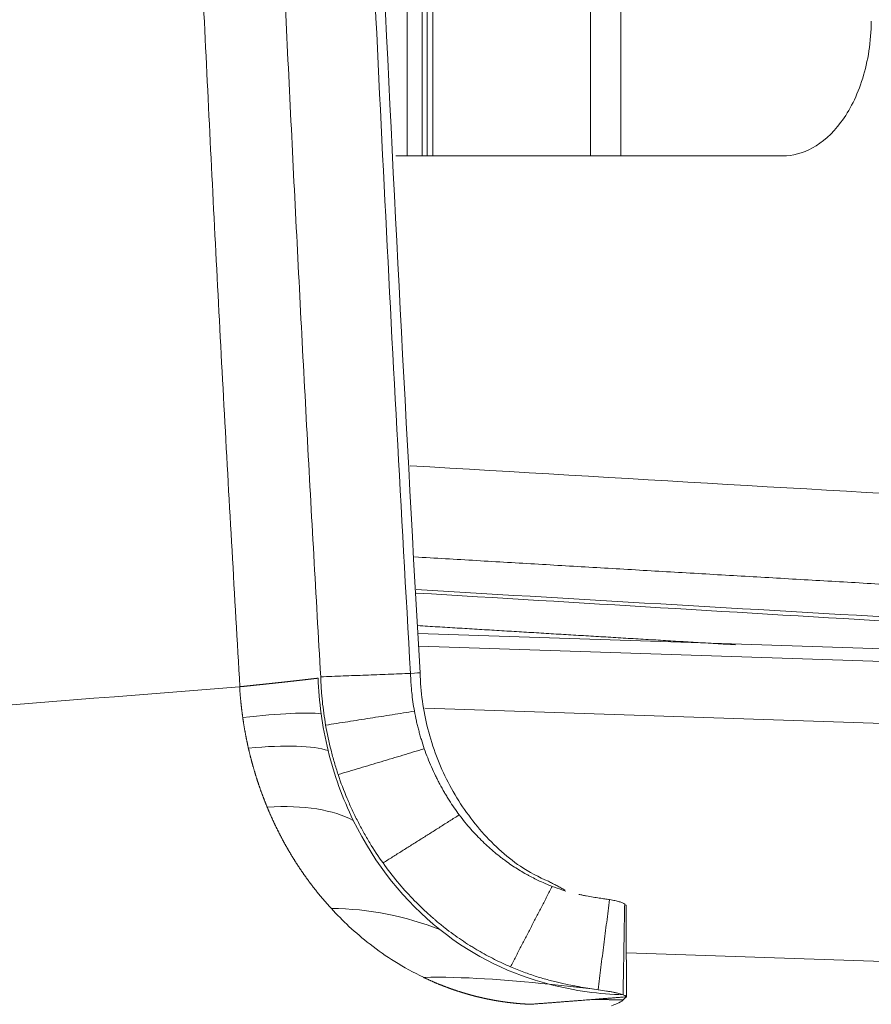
# Model space of a CAD drawing. Header units: millimetres. Extents: x 0 to 594, y 0 to 420.
# Tile 107 of 256: x 202.18 to 205.93, y 301.13 to 305.47. Entities that reach past the tile are written whole.
import ezdxf

# ---------------------------------------------------------------- set-up
doc = ezdxf.new("R2010")
doc.units = ezdxf.units.MM
doc.layers.add('1', color=7, linetype='Continuous', true_color=0xffffff)

msp = doc.modelspace()

# ---------------------------------------------------------------- linework, layer by layer
at = {"layer": '1', "color": 155, "linetype": 'Continuous', "lineweight": 18}
for p, q in [((203.8885, 316.3575), (203.8885, 304.8704)), ((215.1781, 302.3938), (203.9367, 302.7671)), ((204.8528, 301.4581), (204.8528, 301.4642))]:
    msp.add_line(p, q, dxfattribs=at)
at = {"layer": '1', "color": 155, "linetype": 'Continuous', "lineweight": 13}
for p, q in [((203.9535, 304.8705), (203.9535, 316.3572)), ((204.0005, 316.3572), (204.0005, 304.8705)), ((204.6958, 304.8701), (204.6958, 316.3572)), ((204.8288, 316.3576), (204.8288, 304.8703)), ((215.3671, 302.332), (203.9393, 302.7115)), ((215.4754, 302.0552), (203.9666, 302.4374)), ((215.4511, 301.0081), (204.8532, 301.36))]:
    msp.add_line(p, q, dxfattribs=at)
msp.add_ellipse((276.5015, 3206.1994), major_axis=(0, 2904.8457), ratio=0.649448, start_param=3.1031, end_param=3.104582, dxfattribs=at)
at = {"layer": '1', "color": 155, "linetype": 'Continuous', "lineweight": 18}
for points, knots in [([(203.152, 341.0166), (203.14, 340.8164), (203.1284, 340.6162), (203.1055, 340.2158), (203.0944, 340.0155), (203.0616, 339.4148), (203.0408, 339.0142), (203.0009, 338.213), (202.9819, 337.8124), (202.9546, 337.2113), (202.9457, 337.0109), (202.9326, 336.7104), (202.9283, 336.6102), (202.9198, 336.4098), (202.9156, 336.3096), (202.8948, 335.8086), (202.879, 335.4078), (202.8488, 334.6061), (202.8345, 334.2053), (202.8073, 333.4035), (202.7945, 333.0027), (202.7764, 332.4013), (202.7706, 332.2009), (202.7592, 331.8), (202.7536, 331.5995), (202.7376, 330.9982), (202.7276, 330.5972), (202.7089, 329.7953), (202.7003, 329.3944), (202.6845, 328.5924), (202.6772, 328.1914), (202.6674, 327.5899), (202.6643, 327.3894), (202.6584, 326.9884), (202.6556, 326.7879), (202.6478, 326.1864), (202.6432, 325.7853), (202.6353, 324.9832), (202.632, 324.5821), (202.6268, 323.78), (202.6229, 322.9778), (202.621, 321.7744), (202.6229, 320.5709), (202.6268, 319.7686), (202.6307, 319.1668), (202.6322, 318.9662), (202.6354, 318.565), (202.6372, 318.3644), (202.6432, 317.7626), (202.6478, 317.3614), (202.6556, 316.7597), (202.6584, 316.5592), (202.6643, 316.1581), (202.6674, 315.9575), (202.6773, 315.3559), (202.6845, 314.9549), (202.7003, 314.1528), (202.709, 313.7518), (202.7276, 312.9499), (202.7376, 312.5489), (202.7537, 311.9476), (202.7592, 311.7471), (202.7706, 311.3462), (202.7765, 311.1458), (202.7946, 310.5445), (202.8074, 310.1437), (202.8345, 309.3421), (202.8488, 308.9413), (202.879, 308.1399), (202.8949, 307.7391), (202.9156, 307.2383), (202.9199, 307.1381), (202.9284, 306.9378), (202.9327, 306.8377), (202.9457, 306.5372), (202.9546, 306.3369), (202.9819, 305.7359), (203.0009, 305.3354), (203.0408, 304.5343), (203.0616, 304.1338), (203.0944, 303.5331), (203.1055, 303.3329), (203.1284, 302.9324), (203.14, 302.7322), (203.152, 302.532)], [0, 0, 0, 0, 0.015625, 0.015625, 0.03125, 0.03125, 0.0625, 0.0625, 0.09375, 0.09375, 0.109375, 0.109375, 0.117187, 0.117187, 0.125, 0.125, 0.15625, 0.15625, 0.1875, 0.1875, 0.21875, 0.21875, 0.234375, 0.234375, 0.25, 0.25, 0.28125, 0.28125, 0.3125, 0.3125, 0.34375, 0.34375, 0.359375, 0.359375, 0.375, 0.375, 0.40625, 0.40625, 0.4375, 0.4375, 0.46875, 0.5, 0.53125, 0.5625, 0.5625, 0.578125, 0.578125, 0.59375, 0.59375, 0.625, 0.625, 0.640625, 0.640625, 0.65625, 0.65625, 0.6875, 0.6875, 0.71875, 0.71875, 0.75, 0.75, 0.765625, 0.765625, 0.78125, 0.78125, 0.8125, 0.8125, 0.84375, 0.84375, 0.875, 0.875, 0.882812, 0.882812, 0.890625, 0.890625, 0.90625, 0.90625, 0.9375, 0.9375, 0.96875, 0.96875, 0.984375, 0.984375, 1, 1, 1, 1]), ([(203.903, 302.5907), (203.8198, 304.0222), (203.7483, 305.4577), (203.6161, 308.5421), (203.5586, 310.1985), (203.4675, 313.5085), (203.4341, 315.1625), (203.3896, 318.4689), (203.3786, 320.1218), (203.3786, 323.427), (203.3896, 325.0798), (203.4341, 328.3862), (203.4676, 330.0403), (203.5586, 333.3502), (203.6161, 335.0067), (203.7483, 338.0909), (203.8198, 339.5264), (203.903, 340.9579)], [0, 0, 0, 0, 0.111426, 0.111426, 0.24093, 0.24093, 0.37044, 0.37044, 0.499956, 0.499956, 0.629478, 0.629478, 0.759006, 0.759006, 0.888541, 0.888541, 1, 1, 1, 1]), ([(203.9448, 302.594), (203.8234, 304.7294), (203.6232, 308.9933), (203.4567, 315.3893), (203.4016, 321.7759), (203.4568, 328.1621), (203.6232, 334.5569), (203.8234, 338.8199), (203.9448, 340.9546)], [0, 0, 0, 0, 0.167201, 0.33373, 0.500044, 0.666348, 0.832848, 1, 1, 1, 1]), ([(203.5075, 302.5758), (203.4867, 302.9333), (203.4667, 303.2909), (203.428, 304.0062), (203.4094, 304.3639), (203.3735, 305.0794), (203.3389, 305.7949), (203.307, 306.5106), (203.2917, 306.8685)], [0, 0, 0, 0, 0.25, 0.25, 0.5, 0.5, 0.75, 1, 1, 1, 1]), ([(205.9318, 305.4645), (205.9312, 305.3738), (205.9028, 305.1995), (205.803, 305.0042), (205.6736, 304.8919), (205.5845, 304.8704), (205.5421, 304.8703)], [0, 0, 0, 0, 0.246072, 0.497381, 0.748691, 1, 1, 1, 1]), ([(205.4819, 304.8702), (205.3302, 304.8699), (205.0222, 304.8704), (204.5487, 304.87), (204.152, 304.87), (203.9141, 304.87), (203.8383, 304.87)], [0, 0, 0, 0, 0.288496, 0.576992, 0.865489, 1, 1, 1, 1]), ([(204.5109, 301.6751), (204.4672, 301.6936), (204.3548, 301.753), (204.2003, 301.8994), (204.0604, 302.1052), (203.9704, 302.3427), (203.9475, 302.5089), (203.9448, 302.594)], [0, 0, 0, 0, 0.127409, 0.346933, 0.567525, 0.78673, 1, 1, 1, 1]), ([(203.1503, 302.532), (203.1513, 302.5321), (203.1534, 302.5323), (203.1565, 302.5327), (203.1595, 302.533), (203.1626, 302.5333), (203.1656, 302.5336), (203.1686, 302.5339), (203.1716, 302.5342), (203.1745, 302.5345), (203.1775, 302.5348), (203.1804, 302.5351), (203.1833, 302.5354), (203.1862, 302.5357), (203.1891, 302.536), (203.192, 302.5363), (203.1949, 302.5366), (203.1977, 302.5369), (203.2005, 302.5372), (203.2033, 302.5375), (203.2061, 302.5378), (203.2089, 302.5381), (203.2116, 302.5384), (203.2144, 302.5387), (203.2171, 302.539), (203.2198, 302.5393), (203.2225, 302.5395), (203.2251, 302.5398), (203.2278, 302.5401), (203.2304, 302.5404), (203.2331, 302.5406), (203.2357, 302.5409), (203.2383, 302.5412), (203.2408, 302.5415), (203.2434, 302.5417), (203.246, 302.542), (203.2485, 302.5423), (203.251, 302.5425), (203.2535, 302.5428), (203.256, 302.5431), (203.2585, 302.5433), (203.2609, 302.5436), (203.2634, 302.5439), (203.2658, 302.5441), (203.2682, 302.5444), (203.2706, 302.5446), (203.273, 302.5449), (203.2753, 302.5451), (203.2777, 302.5454), (203.28, 302.5456), (203.2823, 302.5459), (203.2846, 302.5461), (203.2869, 302.5464), (203.2892, 302.5466), (203.2915, 302.5469), (203.2937, 302.5471), (203.296, 302.5473), (203.2982, 302.5476), (203.3004, 302.5478), (203.3026, 302.5481), (203.3048, 302.5483), (203.3069, 302.5485), (203.3091, 302.5488), (203.3112, 302.549), (203.3133, 302.5492), (203.3154, 302.5494), (203.3175, 302.5497), (203.3196, 302.5499), (203.3217, 302.5501), (203.3237, 302.5503), (203.3258, 302.5506), (203.3278, 302.5508), (203.3298, 302.551), (203.3318, 302.5512), (203.3338, 302.5514), (203.3358, 302.5516), (203.3377, 302.5519), (203.3397, 302.5521), (203.3416, 302.5523), (203.3435, 302.5525), (203.3454, 302.5527), (203.3473, 302.5529), (203.3492, 302.5531), (203.3511, 302.5533), (203.3529, 302.5535), (203.3548, 302.5537), (203.3566, 302.5539), (203.3584, 302.5541), (203.3602, 302.5543), (203.362, 302.5545), (203.3638, 302.5547), (203.3656, 302.5549), (203.3673, 302.5551), (203.3691, 302.5553), (203.3708, 302.5555), (203.3725, 302.5557), (203.3742, 302.5559), (203.3759, 302.5561), (203.3776, 302.5562), (203.3793, 302.5564), (203.3809, 302.5566), (203.3826, 302.5568), (203.3842, 302.557), (203.3859, 302.5572), (203.3875, 302.5573), (203.3891, 302.5575), (203.3907, 302.5577), (203.3922, 302.5579), (203.3938, 302.5581), (203.3954, 302.5582), (203.3969, 302.5584), (203.3984, 302.5586), (203.3999, 302.5587), (203.4015, 302.5589), (203.403, 302.5591), (203.4044, 302.5592), (203.4059, 302.5594), (203.4074, 302.5596), (203.4088, 302.5597), (203.4103, 302.5599), (203.4117, 302.5601), (203.4131, 302.5602), (203.4145, 302.5604), (203.4159, 302.5605), (203.4173, 302.5607), (203.4187, 302.5609), (203.4201, 302.561), (203.4214, 302.5612), (203.4228, 302.5613), (203.4241, 302.5615), (203.4254, 302.5616), (203.4267, 302.5618), (203.428, 302.5619), (203.4293, 302.5621), (203.4306, 302.5622), (203.4319, 302.5624), (203.4332, 302.5625), (203.4344, 302.5627), (203.4357, 302.5628), (203.4369, 302.5629), (203.4381, 302.5631), (203.4393, 302.5632), (203.4405, 302.5634), (203.4417, 302.5635), (203.4429, 302.5636), (203.4441, 302.5638), (203.4453, 302.5639), (203.4464, 302.564), (203.4476, 302.5642), (203.4487, 302.5643), (203.4498, 302.5644), (203.4509, 302.5646), (203.452, 302.5647), (203.4531, 302.5648), (203.4542, 302.565), (203.4553, 302.5651), (203.4564, 302.5652), (203.4574, 302.5653), (203.4585, 302.5655), (203.4595, 302.5656), (203.4606, 302.5657), (203.4616, 302.5658), (203.4626, 302.5659), (203.4636, 302.5661), (203.4646, 302.5662), (203.4656, 302.5663), (203.4666, 302.5664), (203.4676, 302.5665), (203.4686, 302.5666), (203.4695, 302.5668), (203.4705, 302.5669), (203.4714, 302.567), (203.4723, 302.5671), (203.4733, 302.5672), (203.4742, 302.5673), (203.4751, 302.5674), (203.476, 302.5675), (203.4769, 302.5676), (203.4778, 302.5677), (203.4786, 302.5678), (203.4795, 302.5679), (203.4804, 302.568), (203.4812, 302.5681), (203.482, 302.5682), (203.4829, 302.5683), (203.4837, 302.5684), (203.4845, 302.5685), (203.4853, 302.5686), (203.4861, 302.5687), (203.4869, 302.5688), (203.4877, 302.5689), (203.4885, 302.569), (203.4893, 302.5691), (203.49, 302.5692), (203.4908, 302.5693), (203.4916, 302.5694), (203.4923, 302.5695), (203.493, 302.5696), (203.4938, 302.5697), (203.4945, 302.5698), (203.4952, 302.5698), (203.4957, 302.5699), (203.4959, 302.5699)], [0, 0, 0, 0, 0.006148, 0.012285, 0.018409, 0.024522, 0.030622, 0.036711, 0.042788, 0.048854, 0.054907, 0.060949, 0.066978, 0.072996, 0.079003, 0.084997, 0.090979, 0.09695, 0.102909, 0.108857, 0.114792, 0.120716, 0.126628, 0.132528, 0.138417, 0.144294, 0.150159, 0.156012, 0.161854, 0.167684, 0.173502, 0.179309, 0.185104, 0.190887, 0.196659, 0.202419, 0.208167, 0.213904, 0.219629, 0.225342, 0.231044, 0.236734, 0.242412, 0.248079, 0.253735, 0.259378, 0.26501, 0.270631, 0.27624, 0.281837, 0.287423, 0.292997, 0.29856, 0.304111, 0.30965, 0.315178, 0.320695, 0.326199, 0.331693, 0.337175, 0.342645, 0.348104, 0.353551, 0.358987, 0.364411, 0.369823, 0.375225, 0.380614, 0.385993, 0.391359, 0.396714, 0.402058, 0.407391, 0.412711, 0.418021, 0.423319, 0.428605, 0.43388, 0.439143, 0.444395, 0.449636, 0.454865, 0.460083, 0.465289, 0.470484, 0.475667, 0.480839, 0.486, 0.491149, 0.496287, 0.501413, 0.506528, 0.511632, 0.516724, 0.521805, 0.526874, 0.531932, 0.536978, 0.542014, 0.547037, 0.55205, 0.557051, 0.56204, 0.567019, 0.571985, 0.576941, 0.581885, 0.586818, 0.591739, 0.596649, 0.601548, 0.606435, 0.611311, 0.616176, 0.621029, 0.625871, 0.630702, 0.635521, 0.640329, 0.645126, 0.649911, 0.654685, 0.659447, 0.664199, 0.668938, 0.673667, 0.678384, 0.68309, 0.687785, 0.692468, 0.69714, 0.701801, 0.70645, 0.711088, 0.715715, 0.720331, 0.724935, 0.729528, 0.734109, 0.738679, 0.743238, 0.747786, 0.752322, 0.756847, 0.761361, 0.765863, 0.770355, 0.774834, 0.779303, 0.78376, 0.788206, 0.792641, 0.797064, 0.801477, 0.805877, 0.810267, 0.814645, 0.819012, 0.823368, 0.827712, 0.832046, 0.836367, 0.840678, 0.844977, 0.849265, 0.853542, 0.857808, 0.862062, 0.866305, 0.870536, 0.874757, 0.878966, 0.883164, 0.88735, 0.891526, 0.89569, 0.899843, 0.903984, 0.908114, 0.912233, 0.916341, 0.920437, 0.924523, 0.928596, 0.932659, 0.93671, 0.940751, 0.944779, 0.948797, 0.952803, 0.956798, 0.960782, 0.964755, 0.968716, 0.972666, 0.976604, 0.980532, 0.984448, 0.988353, 0.992247, 0.996129, 1, 1, 1, 1]), ([(203.5292, 302.3628), (203.5262, 302.3803), (203.5234, 302.3979), (203.5185, 302.4332), (203.5164, 302.451), (203.5137, 302.4776), (203.5128, 302.4865), (203.5113, 302.5043), (203.5107, 302.5133), (203.5095, 302.5311), (203.509, 302.54), (203.5081, 302.5579), (203.5078, 302.5668), (203.5075, 302.5758)], [0, 0, 0, 0, 0.25, 0.25, 0.5, 0.5, 0.625, 0.625, 0.75, 0.75, 0.875, 0.875, 1, 1, 1, 1]), ([(203.9202, 302.4244), (203.9178, 302.438), (203.9156, 302.4517), (203.9116, 302.4793), (203.9099, 302.4931), (203.9077, 302.5139), (203.9071, 302.5209), (203.9059, 302.5348), (203.9054, 302.5418), (203.904, 302.5627), (203.9034, 302.5767), (203.903, 302.5907)], [0, 0, 0, 0, 0.25, 0.25, 0.5, 0.5, 0.625, 0.625, 0.75, 0.75, 1, 1, 1, 1]), ([(203.1503, 302.532), (203.1504, 302.5306), (203.1506, 302.5277), (203.1509, 302.5233), (203.1512, 302.5189), (203.1515, 302.5146), (203.1518, 302.5102), (203.1522, 302.5058), (203.1525, 302.5015), (203.1529, 302.4971), (203.1532, 302.4927), (203.1536, 302.4884), (203.154, 302.484), (203.1544, 302.4796), (203.1548, 302.4753), (203.1552, 302.4709), (203.1557, 302.4665), (203.1561, 302.4621), (203.1566, 302.4577), (203.1571, 302.4534), (203.1575, 302.449), (203.158, 302.4446), (203.1585, 302.4402), (203.159, 302.4358), (203.1596, 302.4314), (203.1601, 302.427), (203.1607, 302.4226), (203.1612, 302.4182), (203.1618, 302.4139), (203.1624, 302.4095), (203.163, 302.4051), (203.1636, 302.4007), (203.164, 302.3977), (203.1642, 302.3963)], [0, 0, 0, 0, 0.031959, 0.063937, 0.095936, 0.127953, 0.159991, 0.192048, 0.224126, 0.256223, 0.288339, 0.320476, 0.352632, 0.384808, 0.417004, 0.449221, 0.481457, 0.513713, 0.545989, 0.578285, 0.610602, 0.642939, 0.675296, 0.707674, 0.740072, 0.77249, 0.804929, 0.837389, 0.869869, 0.90237, 0.934893, 0.967436, 1, 1, 1, 1]), ([(203.9636, 302.259), (203.959, 302.2723), (203.9546, 302.2857), (203.9485, 302.306), (203.9465, 302.3128), (203.9426, 302.3265), (203.9388, 302.3402), (203.9353, 302.3541), (203.9319, 302.368), (203.9303, 302.375), (203.9256, 302.396), (203.9228, 302.4101), (203.9202, 302.4244)], [0, 0, 0, 0, 0.25, 0.25, 0.375, 0.375, 0.5, 0.625, 0.625, 0.75, 0.75, 1, 1, 1, 1]), ([(203.1642, 302.3963), (203.1644, 302.3948), (203.1648, 302.3919), (203.1655, 302.3875), (203.1662, 302.3831), (203.1668, 302.3787), (203.1675, 302.3743), (203.1682, 302.3699), (203.1689, 302.3655), (203.1696, 302.3612), (203.1703, 302.3568), (203.1711, 302.3524), (203.1718, 302.348), (203.1726, 302.3437), (203.1734, 302.3393), (203.1741, 302.335), (203.1749, 302.3306), (203.1757, 302.3263), (203.1766, 302.3219), (203.1774, 302.3176), (203.1782, 302.3132), (203.1791, 302.3089), (203.1799, 302.3046), (203.1808, 302.3002), (203.1817, 302.2959), (203.1826, 302.2916), (203.1835, 302.2873), (203.1844, 302.2829), (203.1853, 302.2786), (203.1863, 302.2743), (203.1872, 302.27), (203.1882, 302.2657), (203.1888, 302.2629), (203.1892, 302.2614)], [0, 0, 0, 0, 0.032362, 0.064717, 0.097063, 0.129403, 0.161735, 0.19406, 0.226377, 0.258687, 0.29099, 0.323287, 0.355576, 0.387858, 0.420133, 0.452402, 0.484664, 0.516919, 0.549168, 0.58141, 0.613646, 0.645875, 0.678098, 0.710315, 0.742526, 0.774731, 0.80693, 0.839122, 0.871309, 0.90349, 0.935666, 0.967836, 1, 1, 1, 1]), ([(203.5843, 302.1451), (203.5784, 302.1627), (203.5728, 302.1804), (203.5623, 302.2163), (203.5574, 302.2343), (203.5436, 302.2888), (203.5357, 302.3256), (203.5292, 302.3628)], [0, 0, 0, 0, 0.25, 0.25, 0.5, 0.5, 1, 1, 1, 1]), ([(203.1892, 302.2614), (203.1895, 302.2601), (203.1901, 302.2574), (203.1911, 302.2533), (203.192, 302.2492), (203.193, 302.2452), (203.1939, 302.2411), (203.1949, 302.2371), (203.1959, 302.233), (203.1969, 302.229), (203.1979, 302.2249), (203.199, 302.2209), (203.2, 302.2168), (203.201, 302.2128), (203.2021, 302.2088), (203.2032, 302.2048), (203.2042, 302.2008), (203.2053, 302.1967), (203.2064, 302.1927), (203.2075, 302.1887), (203.2086, 302.1847), (203.2097, 302.1807), (203.2109, 302.1768), (203.212, 302.1728), (203.2132, 302.1688), (203.2143, 302.1648), (203.2155, 302.1608), (203.2167, 302.1569), (203.2178, 302.1529), (203.219, 302.1489), (203.2203, 302.145), (203.2215, 302.141), (203.2227, 302.1371), (203.2239, 302.1332), (203.2252, 302.1292), (203.2264, 302.1253), (203.2277, 302.1214), (203.229, 302.1174), (203.2303, 302.1135), (203.2315, 302.1096), (203.2328, 302.1057), (203.2342, 302.1018), (203.2355, 302.0979), (203.2368, 302.094), (203.2381, 302.0901), (203.2395, 302.0863), (203.2409, 302.0824), (203.2422, 302.0785), (203.2436, 302.0746), (203.245, 302.0708), (203.2464, 302.0669), (203.2478, 302.0631), (203.2492, 302.0592), (203.2506, 302.0554), (203.2521, 302.0515), (203.2535, 302.0477), (203.2549, 302.0439), (203.2564, 302.04), (203.2579, 302.0362), (203.2594, 302.0324), (203.2608, 302.0286), (203.2623, 302.0248), (203.2638, 302.021), (203.2654, 302.0172), (203.2669, 302.0134), (203.2684, 302.0097), (203.27, 302.0059), (203.271, 302.0034), (203.2715, 302.0021)], [0, 0, 0, 0, 0.01526, 0.030516, 0.045767, 0.061015, 0.07626, 0.0915, 0.106736, 0.121969, 0.137198, 0.152423, 0.167645, 0.182863, 0.198077, 0.213287, 0.228494, 0.243698, 0.258898, 0.274095, 0.289288, 0.304477, 0.319663, 0.334846, 0.350026, 0.365202, 0.380375, 0.395545, 0.410711, 0.425875, 0.441035, 0.456192, 0.471346, 0.486497, 0.501644, 0.516789, 0.531931, 0.54707, 0.562206, 0.577339, 0.592469, 0.607596, 0.62272, 0.637842, 0.652961, 0.668077, 0.683191, 0.698301, 0.71341, 0.728515, 0.743618, 0.758719, 0.773816, 0.788912, 0.804005, 0.819095, 0.834183, 0.849269, 0.864352, 0.879433, 0.894512, 0.909588, 0.924662, 0.939734, 0.954804, 0.969871, 0.984937, 1, 1, 1, 1]), ([(204.1176, 301.9676), (204.1022, 301.9882), (204.0873, 302.0098), (204.0693, 302.038), (204.0658, 302.0438), (204.0588, 302.0553), (204.0484, 302.0727), (204.0383, 302.0907), (204.0285, 302.109), (204.0253, 302.1152), (204.019, 302.1276), (204.0096, 302.1464), (204.0008, 302.1656), (203.9837, 302.2047), (203.9732, 302.2314), (203.9636, 302.259)], [0, 0, 0, 0, 0.25, 0.25, 0.3125, 0.3125, 0.375, 0.5, 0.5, 0.5625, 0.5625, 0.625, 0.75, 0.75, 1, 1, 1, 1]), ([(203.7818, 301.7559), (203.7614, 301.7845), (203.7419, 301.8141), (203.714, 301.8601), (203.705, 301.8756), (203.6917, 301.8994), (203.6874, 301.9073), (203.6788, 301.9234), (203.6661, 301.9477), (203.654, 301.9725), (203.6424, 301.9976), (203.6386, 302.006), (203.6311, 302.0229), (203.6274, 302.0315), (203.6094, 302.0743), (203.5962, 302.1093), (203.5843, 302.1451)], [0, 0, 0, 0, 0.25, 0.25, 0.375, 0.375, 0.4375, 0.4375, 0.5, 0.625, 0.625, 0.6875, 0.6875, 0.75, 0.75, 1, 1, 1, 1]), ([(203.2715, 302.0021), (203.272, 302.0008), (203.2731, 301.9983), (203.2747, 301.9944), (203.2763, 301.9906), (203.2779, 301.9867), (203.2796, 301.9829), (203.2812, 301.9791), (203.2829, 301.9753), (203.2845, 301.9715), (203.2862, 301.9677), (203.2879, 301.9639), (203.2896, 301.9601), (203.2913, 301.9563), (203.293, 301.9525), (203.2947, 301.9488), (203.2964, 301.945), (203.2981, 301.9412), (203.2999, 301.9375), (203.3016, 301.9337), (203.3034, 301.93), (203.3052, 301.9263), (203.3069, 301.9226), (203.3087, 301.9188), (203.3105, 301.9151), (203.3123, 301.9114), (203.3141, 301.9077), (203.3159, 301.9041), (203.3178, 301.9004), (203.3196, 301.8967), (203.3215, 301.893), (203.3233, 301.8894), (203.3252, 301.8857), (203.327, 301.8821), (203.3289, 301.8784), (203.3308, 301.8748), (203.3327, 301.8712), (203.3346, 301.8676), (203.3365, 301.8639), (203.3384, 301.8603), (203.3404, 301.8567), (203.3423, 301.8532), (203.3443, 301.8496), (203.3462, 301.846), (203.3482, 301.8424), (203.3502, 301.8389), (203.3521, 301.8353), (203.3541, 301.8318), (203.3561, 301.8282), (203.3581, 301.8247), (203.3601, 301.8212), (203.3622, 301.8176), (203.3642, 301.8141), (203.3662, 301.8106), (203.3683, 301.8071), (203.3703, 301.8036), (203.3724, 301.8001), (203.3745, 301.7967), (203.3765, 301.7932), (203.3786, 301.7897), (203.3807, 301.7863), (203.3828, 301.7828), (203.3849, 301.7794), (203.3871, 301.776), (203.3892, 301.7725), (203.3913, 301.7691), (203.3935, 301.7657), (203.3956, 301.7623), (203.3978, 301.7589), (203.3999, 301.7555), (203.4021, 301.7522), (203.4043, 301.7488), (203.4065, 301.7454), (203.4087, 301.7421), (203.4109, 301.7387), (203.4131, 301.7354), (203.4153, 301.732), (203.4176, 301.7287), (203.4198, 301.7254), (203.422, 301.7221), (203.4243, 301.7188), (203.4266, 301.7155), (203.4288, 301.7122), (203.4311, 301.7089), (203.4334, 301.7056), (203.4357, 301.7024), (203.438, 301.6991), (203.4403, 301.6959), (203.4426, 301.6926), (203.4449, 301.6894), (203.4472, 301.6862), (203.4496, 301.6829), (203.4519, 301.6797), (203.4543, 301.6765), (203.4566, 301.6733), (203.459, 301.6701), (203.4614, 301.667), (203.4638, 301.6638), (203.4661, 301.6606), (203.4685, 301.6575), (203.4709, 301.6543), (203.4734, 301.6512), (203.4758, 301.6481), (203.4782, 301.6449), (203.4806, 301.6418), (203.4831, 301.6387), (203.4855, 301.6356), (203.488, 301.6325), (203.4904, 301.6294), (203.4929, 301.6264), (203.4954, 301.6233), (203.4978, 301.6202), (203.5003, 301.6172), (203.5028, 301.6141), (203.5053, 301.6111), (203.5078, 301.6081), (203.5104, 301.6051), (203.5129, 301.602), (203.5154, 301.599), (203.518, 301.596), (203.5205, 301.5931), (203.5231, 301.5901), (203.5256, 301.5871), (203.5282, 301.5842), (203.5308, 301.5812), (203.5333, 301.5783), (203.5359, 301.5753), (203.5385, 301.5724), (203.5411, 301.5695), (203.5437, 301.5666), (203.5463, 301.5637), (203.549, 301.5608), (203.5516, 301.5579), (203.5533, 301.556), (203.5542, 301.555)], [0, 0, 0, 0, 0.007704, 0.015406, 0.023105, 0.030801, 0.038495, 0.046186, 0.053874, 0.06156, 0.069244, 0.076925, 0.084604, 0.09228, 0.099954, 0.107625, 0.115294, 0.12296, 0.130624, 0.138286, 0.145946, 0.153603, 0.161257, 0.16891, 0.17656, 0.184208, 0.191854, 0.199497, 0.207138, 0.214777, 0.222414, 0.230049, 0.237681, 0.245311, 0.252939, 0.260566, 0.26819, 0.275811, 0.283431, 0.291049, 0.298665, 0.306278, 0.31389, 0.3215, 0.329107, 0.336713, 0.344317, 0.351919, 0.359519, 0.367117, 0.374713, 0.382307, 0.3899, 0.39749, 0.405079, 0.412666, 0.420251, 0.427834, 0.435416, 0.442995, 0.450573, 0.45815, 0.465724, 0.473297, 0.480868, 0.488438, 0.496005, 0.503572, 0.511136, 0.518699, 0.52626, 0.53382, 0.541378, 0.548935, 0.55649, 0.564043, 0.571595, 0.579146, 0.586695, 0.594242, 0.601789, 0.609333, 0.616876, 0.624418, 0.631958, 0.639497, 0.647035, 0.654571, 0.662106, 0.669639, 0.677171, 0.684702, 0.692232, 0.69976, 0.707287, 0.714813, 0.722337, 0.729861, 0.737383, 0.744904, 0.752423, 0.759942, 0.767459, 0.774976, 0.782491, 0.790005, 0.797517, 0.805029, 0.81254, 0.82005, 0.827558, 0.835066, 0.842572, 0.850078, 0.857582, 0.865086, 0.872589, 0.88009, 0.887591, 0.895091, 0.90259, 0.910088, 0.917585, 0.925081, 0.932577, 0.940071, 0.947565, 0.955058, 0.96255, 0.970042, 0.977532, 0.985022, 0.992512, 1, 1, 1, 1]), ([(204.5267, 301.6528), (204.5117, 301.6585), (204.4962, 301.6649), (204.4644, 301.6793), (204.4481, 301.6873), (204.4272, 301.6984), (204.423, 301.7007), (204.4145, 301.7054), (204.4018, 301.7125), (204.3889, 301.7202), (204.3629, 301.7363), (204.3453, 301.7479), (204.3231, 301.7639), (204.3186, 301.7672), (204.3097, 301.7738), (204.2963, 301.784), (204.2829, 301.7948), (204.2561, 301.8171), (204.2384, 301.833), (204.2031, 301.8672), (204.1856, 301.8854), (204.1511, 301.9245), (204.1342, 301.9453), (204.1176, 301.9676)], [0, 0, 0, 0, 0.125, 0.125, 0.25, 0.25, 0.28125, 0.28125, 0.3125, 0.375, 0.375, 0.5, 0.5, 0.53125, 0.53125, 0.5625, 0.625, 0.625, 0.75, 0.75, 0.875, 0.875, 1, 1, 1, 1]), ([(204.3431, 301.2983), (204.3198, 301.3083), (204.2962, 301.3193), (204.2485, 301.3433), (204.2244, 301.3564), (204.194, 301.3742), (204.188, 301.3779), (204.1758, 301.3853), (204.1697, 301.3891), (204.1514, 301.4006), (204.1392, 301.4086), (204.1026, 301.4335), (204.0782, 301.4512), (204.0418, 301.4797), (204.0297, 301.4895), (204.0147, 301.5021), (204.0117, 301.5047), (204.0057, 301.5098), (203.9967, 301.5176), (203.9877, 301.5255), (203.958, 301.5523), (203.9347, 301.5749), (203.8891, 301.6224), (203.8668, 301.6473), (203.8233, 301.6997), (203.8022, 301.7271), (203.7818, 301.7559)], [0, 0, 0, 0, 0.125, 0.125, 0.25, 0.25, 0.28125, 0.28125, 0.3125, 0.3125, 0.375, 0.375, 0.5, 0.5, 0.5625, 0.5625, 0.578125, 0.578125, 0.59375, 0.625, 0.625, 0.75, 0.75, 0.875, 0.875, 1, 1, 1, 1]), ([(204.5872, 301.6324), (204.5811, 301.6342), (204.5749, 301.6361), (204.5551, 301.6424), (204.5411, 301.6473), (204.5267, 301.6528)], [0, 0, 0, 0, 0.319496, 0.319496, 1, 1, 1, 1]), ([(204.7793, 301.5943), (204.7727, 301.5954), (204.7656, 301.5964), (204.7505, 301.5987), (204.7424, 301.5999), (204.7296, 301.6018), (204.7252, 301.6025), (204.7162, 301.6039), (204.7115, 301.6047), (204.6972, 301.607), (204.6872, 301.6088), (204.6714, 301.6118), (204.6659, 301.6129), (204.6553, 301.6151), (204.65, 301.6163), (204.6447, 301.6175)], [0, 0, 0, 0, 0.201359, 0.201359, 0.402718, 0.402718, 0.503398, 0.503398, 0.604078, 0.604078, 0.805437, 0.805437, 0.906116, 0.906116, 1, 1, 1, 1]), ([(203.5542, 301.555), (203.5542, 301.555), (203.5792, 301.5278), (203.6341, 301.4726), (203.7268, 301.3936), (203.8358, 301.3174), (203.9165, 301.2729), (203.9597, 301.2522), (203.9598, 301.2521)], [0, 0, 0, 0, 0.000189, 0.213077, 0.450229, 0.711981, 0.998974, 1, 1, 1, 1]), ([(204.8459, 301.5745), (204.8434, 301.5764), (204.8402, 301.5783), (204.8342, 301.581), (204.832, 301.5819), (204.8273, 301.5837), (204.8248, 301.5845), (204.8192, 301.5862), (204.8163, 301.587), (204.81, 301.5886), (204.8066, 301.5893), (204.796, 301.5915), (204.7881, 301.5929), (204.7793, 301.5943)], [0, 0, 0, 0, 0.25, 0.25, 0.375, 0.375, 0.5, 0.5, 0.625, 0.625, 0.75, 0.75, 1, 1, 1, 1]), ([(204.8525, 301.5659), (204.8524, 301.5671), (204.8518, 301.5685), (204.8496, 301.5714), (204.848, 301.5729), (204.8459, 301.5745)], [0, 0, 0, 0, 0.5, 0.5, 1, 1, 1, 1]), ([(204.7286, 301.1976), (204.7174, 301.1992), (204.7055, 301.2009), (204.6804, 301.2048), (204.6671, 301.2069), (204.6462, 301.2105), (204.6391, 301.2118), (204.6245, 301.2145), (204.617, 301.2159), (204.5943, 301.2204), (204.5785, 301.2237), (204.558, 301.2284), (204.5539, 301.2294), (204.5456, 301.2313), (204.533, 301.2344), (204.5201, 301.2377), (204.4941, 301.2448), (204.4762, 301.2499), (204.4396, 301.2615), (204.4209, 301.2679), (204.3826, 301.282), (204.363, 301.2898), (204.3431, 301.2983)], [0, 0, 0, 0, 0.125, 0.125, 0.25, 0.25, 0.3125, 0.3125, 0.375, 0.375, 0.5, 0.5, 0.53125, 0.53125, 0.5625, 0.625, 0.625, 0.75, 0.75, 0.875, 0.875, 1, 1, 1, 1]), ([(203.9598, 301.2521), (203.9611, 301.2515), (203.9635, 301.2504), (203.9672, 301.2486), (203.9708, 301.2469), (203.9745, 301.2452), (203.9781, 301.2435), (203.9817, 301.2419), (203.9853, 301.2402), (203.9889, 301.2386), (203.9925, 301.237), (203.9961, 301.2354), (203.9997, 301.2339), (204.0032, 301.2323), (204.0068, 301.2308), (204.0103, 301.2293), (204.0139, 301.2278), (204.0174, 301.2263), (204.0209, 301.2248), (204.0244, 301.2234), (204.0279, 301.2219), (204.0314, 301.2205), (204.0349, 301.2191), (204.0383, 301.2177), (204.0418, 301.2164), (204.0452, 301.215), (204.0486, 301.2137), (204.0521, 301.2124), (204.0555, 301.2111), (204.0589, 301.2098), (204.0623, 301.2085), (204.0656, 301.2073), (204.069, 301.206), (204.0723, 301.2048), (204.0757, 301.2036), (204.079, 301.2024), (204.0823, 301.2012), (204.0856, 301.2001), (204.0889, 301.1989), (204.0922, 301.1978), (204.0955, 301.1966), (204.0987, 301.1955), (204.102, 301.1944), (204.1052, 301.1934), (204.1085, 301.1923), (204.1117, 301.1913), (204.1149, 301.1902), (204.1181, 301.1892), (204.1212, 301.1882), (204.1244, 301.1872), (204.1276, 301.1862), (204.1307, 301.1852), (204.1338, 301.1843), (204.137, 301.1833), (204.1401, 301.1824), (204.1432, 301.1815), (204.1462, 301.1806), (204.1493, 301.1797), (204.1524, 301.1788), (204.1554, 301.1779), (204.1584, 301.1771), (204.1615, 301.1762), (204.1645, 301.1754), (204.1675, 301.1745), (204.1704, 301.1737), (204.1734, 301.1729), (204.1764, 301.1721), (204.1793, 301.1714), (204.1823, 301.1706), (204.1852, 301.1699), (204.1881, 301.1691), (204.191, 301.1684), (204.1939, 301.1677), (204.1967, 301.1669), (204.1996, 301.1662), (204.2024, 301.1655), (204.2053, 301.1649), (204.2081, 301.1642), (204.2109, 301.1635), (204.2137, 301.1629), (204.2165, 301.1623), (204.2192, 301.1616), (204.222, 301.161), (204.2247, 301.1604), (204.2274, 301.1598), (204.2302, 301.1592), (204.2329, 301.1586), (204.2355, 301.158), (204.2382, 301.1575), (204.2409, 301.1569), (204.2435, 301.1564), (204.2462, 301.1559), (204.2488, 301.1553), (204.2514, 301.1548), (204.254, 301.1543), (204.2566, 301.1538), (204.2591, 301.1533), (204.2617, 301.1528), (204.2642, 301.1523), (204.2668, 301.1519), (204.2693, 301.1514), (204.2718, 301.151), (204.2743, 301.1505), (204.2767, 301.1501), (204.2792, 301.1497), (204.2816, 301.1492), (204.2841, 301.1488), (204.2865, 301.1484), (204.2889, 301.148), (204.2913, 301.1476), (204.2937, 301.1472), (204.296, 301.1469), (204.2984, 301.1465), (204.3007, 301.1461), (204.3031, 301.1458), (204.3054, 301.1454), (204.3077, 301.1451), (204.3099, 301.1447), (204.3122, 301.1444), (204.3145, 301.1441), (204.3167, 301.1438), (204.3189, 301.1435), (204.3212, 301.1432), (204.3234, 301.1429), (204.3255, 301.1426), (204.3277, 301.1423), (204.3299, 301.142), (204.332, 301.1417), (204.3341, 301.1415), (204.3363, 301.1412), (204.3384, 301.1409), (204.3405, 301.1407), (204.3425, 301.1404), (204.3446, 301.1402), (204.3466, 301.14), (204.3487, 301.1397), (204.3507, 301.1395), (204.3527, 301.1393), (204.3547, 301.1391), (204.3567, 301.1389), (204.3586, 301.1387), (204.3606, 301.1385), (204.3625, 301.1383), (204.3644, 301.1381), (204.3663, 301.1379), (204.3682, 301.1377), (204.3701, 301.1375), (204.372, 301.1373), (204.3738, 301.1372), (204.3757, 301.137), (204.3775, 301.1368), (204.3793, 301.1367), (204.3811, 301.1365), (204.3829, 301.1364), (204.3846, 301.1362), (204.3864, 301.1361), (204.3881, 301.136), (204.3898, 301.1358), (204.3916, 301.1357), (204.3932, 301.1356), (204.3949, 301.1354), (204.3966, 301.1353), (204.3982, 301.1352), (204.3999, 301.1351), (204.4015, 301.135), (204.4031, 301.1349), (204.4047, 301.1348), (204.4063, 301.1347), (204.4079, 301.1346), (204.4094, 301.1345), (204.411, 301.1344), (204.4125, 301.1343), (204.414, 301.1342), (204.4155, 301.1341), (204.417, 301.1341), (204.4184, 301.134), (204.4199, 301.1339), (204.4213, 301.1338), (204.4227, 301.1338), (204.4241, 301.1337), (204.4255, 301.1336), (204.4269, 301.1336), (204.4283, 301.1335), (204.4296, 301.1334), (204.431, 301.1334), (204.4319, 301.1333), (204.4323, 301.1333)], [0, 0, 0, 0, 0.008176, 0.016321, 0.024435, 0.032519, 0.040571, 0.048593, 0.056583, 0.064543, 0.072473, 0.080371, 0.088239, 0.096076, 0.103883, 0.111659, 0.119404, 0.127119, 0.134803, 0.142457, 0.15008, 0.157673, 0.165236, 0.172768, 0.18027, 0.187741, 0.195182, 0.202593, 0.209973, 0.217324, 0.224643, 0.231933, 0.239193, 0.246422, 0.253621, 0.26079, 0.267929, 0.275038, 0.282117, 0.289166, 0.296184, 0.303173, 0.310132, 0.31706, 0.323959, 0.330827, 0.337666, 0.344475, 0.351254, 0.358003, 0.364722, 0.371411, 0.37807, 0.384699, 0.391299, 0.397869, 0.404409, 0.410919, 0.417399, 0.42385, 0.43027, 0.436661, 0.443023, 0.449354, 0.455656, 0.461928, 0.46817, 0.474383, 0.480566, 0.486719, 0.492843, 0.498937, 0.505001, 0.511035, 0.51704, 0.523016, 0.528961, 0.534878, 0.540764, 0.546621, 0.552448, 0.558246, 0.564014, 0.569752, 0.575461, 0.581141, 0.58679, 0.592411, 0.598001, 0.603562, 0.609094, 0.614596, 0.620068, 0.625511, 0.630924, 0.636308, 0.641663, 0.646987, 0.652283, 0.657548, 0.662785, 0.667991, 0.673169, 0.678316, 0.683435, 0.688523, 0.693582, 0.698612, 0.703612, 0.708583, 0.713524, 0.718436, 0.723318, 0.728171, 0.732994, 0.737788, 0.742552, 0.747287, 0.751992, 0.756668, 0.761314, 0.765931, 0.770518, 0.775076, 0.779605, 0.784103, 0.788573, 0.793013, 0.797423, 0.801804, 0.806155, 0.810477, 0.814769, 0.819032, 0.823266, 0.82747, 0.831644, 0.835789, 0.839904, 0.84399, 0.848046, 0.852073, 0.85607, 0.860038, 0.863977, 0.867885, 0.871765, 0.875614, 0.879435, 0.883225, 0.886986, 0.890718, 0.89442, 0.898093, 0.901736, 0.905349, 0.908933, 0.912487, 0.916012, 0.919507, 0.922973, 0.926409, 0.929816, 0.933193, 0.93654, 0.939858, 0.943146, 0.946405, 0.949634, 0.952834, 0.956004, 0.959144, 0.962255, 0.965336, 0.968387, 0.971409, 0.974402, 0.977365, 0.980298, 0.983201, 0.986075, 0.988919, 0.991734, 0.994519, 0.997274, 1, 1, 1, 1]), ([(204.7084, 301.1549), (204.7142, 301.1553), (204.7256, 301.1562), (204.7426, 301.1576), (204.7593, 301.1589), (204.7758, 301.1601), (204.7919, 301.1614), (204.8077, 301.1626), (204.8233, 301.1638), (204.8385, 301.165), (204.8486, 301.1658), (204.8536, 301.1662)], [0, 0, 0, 0, 0.119459, 0.23683, 0.352115, 0.465313, 0.576424, 0.685448, 0.792385, 0.897236, 1, 1, 1, 1]), ([(204.8388, 301.175), (204.8336, 301.1769), (204.8276, 301.1788), (204.8173, 301.1816), (204.8136, 301.1826), (204.8076, 301.184), (204.8056, 301.1845), (204.8014, 301.1854), (204.7992, 301.1858), (204.7924, 301.1872), (204.7876, 301.1882), (204.78, 301.1895), (204.7774, 301.19), (204.772, 301.1909), (204.7692, 301.1914), (204.755, 301.1937), (204.7424, 301.1956), (204.7286, 301.1976)], [0, 0, 0, 0, 0.25, 0.25, 0.375, 0.375, 0.4375, 0.4375, 0.5, 0.5, 0.625, 0.625, 0.6875, 0.6875, 0.75, 0.75, 1, 1, 1, 1]), ([(204.8537, 301.1667), (204.8537, 301.1669), (204.8537, 301.167), (204.8535, 301.1675), (204.8533, 301.1679), (204.8526, 301.1685), (204.8522, 301.1689), (204.8511, 301.1696), (204.8505, 301.17), (204.8485, 301.1711), (204.8469, 301.1718), (204.8432, 301.1734), (204.8411, 301.1742), (204.8388, 301.175)], [0, 0, 0, 0, 0.062353, 0.062353, 0.196303, 0.196303, 0.330252, 0.330252, 0.464202, 0.464202, 0.732101, 0.732101, 1, 1, 1, 1]), ([(204.8397, 301.1527), (204.8408, 301.1538), (204.8418, 301.1549), (204.8438, 301.1572), (204.8448, 301.1583), (204.8468, 301.1605), (204.8479, 301.1617), (204.8498, 301.1634), (204.8504, 301.1639), (204.8519, 301.165), (204.8527, 301.1656), (204.8536, 301.1662)], [0, 0, 0, 0, 0.25, 0.25, 0.5, 0.5, 0.75, 0.75, 0.875, 0.875, 1, 1, 1, 1]), ([(204.4323, 301.1333), (204.4384, 301.1338), (204.4503, 301.1348), (204.4682, 301.1362), (204.4858, 301.1375), (204.5032, 301.1389), (204.5203, 301.1402), (204.5372, 301.1415), (204.5538, 301.1428), (204.5702, 301.1441), (204.5864, 301.1454), (204.6023, 301.1466), (204.618, 301.1478), (204.6334, 301.149), (204.6485, 301.1502), (204.6635, 301.1514), (204.6781, 301.1525), (204.6925, 301.1537), (204.7021, 301.1544), (204.7068, 301.1548)], [0, 0, 0, 0, 0.066264, 0.131598, 0.196002, 0.259476, 0.32202, 0.383633, 0.444317, 0.50407, 0.562893, 0.620787, 0.67775, 0.733783, 0.788886, 0.84306, 0.896303, 0.948616, 1, 1, 1, 1]), ([(204.7881, 301.1273), (204.7974, 301.1304), (204.8056, 301.1335), (204.8239, 301.1414), (204.8324, 301.1463), (204.8386, 301.1517), (204.8392, 301.1522), (204.8397, 301.1527)], [0, 0, 0, 0, 0.37271, 0.37271, 0.943047, 0.943047, 1, 1, 1, 1])]:
    msp.add_open_spline(points, degree=3, knots=knots, dxfattribs=at)
for points, degree in [([(203.9769, 304.8705), (203.9769, 316.3572)], 1), ([(205.5421, 304.8703), (205.5221, 304.8703), (205.502, 304.8702), (205.4819, 304.8702)], 3), ([(203.9448, 302.594), (203.9441, 302.594), (203.9302, 302.5929), (203.903, 302.5907)], 3), ([(203.4959, 302.5699), (203.4979, 302.5183), (203.5023, 302.4661), (203.5094, 302.4135)], 3), ([(203.903, 302.5907), (203.5075, 302.5758)], 1), ([(203.1642, 302.3963), (203.3306, 302.4148), (203.4471, 302.4201), (203.5094, 302.4135)], 3), ([(203.9202, 302.4244), (203.5292, 302.3628)], 1), ([(203.5094, 302.4135), (203.5168, 302.3586), (203.5271, 302.3043), (203.5402, 302.2508)], 3), ([(203.1892, 302.2614), (203.3542, 302.2774), (203.4728, 302.2723), (203.5402, 302.2508)], 3), ([(203.5402, 302.2508), (203.5665, 302.1434), (203.6039, 302.0404), (203.651, 301.9436)], 3), ([(203.9636, 302.259), (203.5843, 302.1451)], 1), ([(203.2715, 302.0021), (203.4352, 302.012), (203.5638, 301.9891), (203.651, 301.9436)], 3), ([(203.651, 301.9436), (203.7463, 301.748), (203.8786, 301.5854), (204.0318, 301.4628)], 3), ([(204.1176, 301.9676), (203.7818, 301.7559)], 1), ([(204.5267, 301.6528), (204.3431, 301.2983)], 1), ([(204.5824, 301.6368), (204.5109, 301.6751)], 1), ([(203.5542, 301.555), (203.7218, 301.5556), (203.8835, 301.5201), (204.0318, 301.4628)], 3), ([(204.7793, 301.5943), (204.7286, 301.1976)], 1), ([(204.8459, 301.5745), (204.8388, 301.175)], 1), ([(204.8527, 301.4862), (204.8525, 301.5658)], 1), ([(204.8537, 301.1643), (204.8527, 301.4862)], 1), ([(204.0318, 301.4628), (204.1847, 301.3404), (204.3515, 301.264), (204.5128, 301.2218)], 3), ([(203.9598, 301.2521), (204.134, 301.2554), (204.32, 301.242), (204.5128, 301.2218)], 3), ([(204.5128, 301.2218), (204.6279, 301.1917), (204.7375, 301.1791), (204.8388, 301.175)], 3), ([(204.5128, 301.2218), (204.5842, 301.2143), (204.6563, 301.2061), (204.7286, 301.1976)], 3), ([(204.7068, 301.1548), (204.7073, 301.1548), (204.7079, 301.1549), (204.7084, 301.1549)], 3)]:
    msp.add_open_spline(points, degree=degree, dxfattribs=at)
at = {"layer": '1', "color": 155, "linetype": 'Continuous', "lineweight": 13}
for points, degree in [([(203.9207, 303.1041), (205.0159, 303.0392), (206.1216, 302.9756)], 2), ([(206.226, 302.826), (205.4598, 302.87), (204.6936, 302.9147), (203.9274, 302.9602)], 3), ([(203.9282, 302.945), (205.3629, 302.8579), (206.7977, 302.7734), (208.2324, 302.6913)], 3), ([(205.334, 302.717), (204.6323, 302.7589), (203.9349, 302.8013)], 2), ([(203.1504, 302.532), (202.1632, 302.4537), (201.2203, 302.3791), (200.3327, 302.3079)], 3), ([(204.4323, 301.1333), (204.4322, 301.1333), (204.4322, 301.1333), (204.4321, 301.1333)], 3), ([(204.4321, 301.1333), (204.4322, 301.1333), (204.4323, 301.1333), (204.4323, 301.1333)], 3), ([(204.7084, 301.1549), (204.8397, 301.1527)], 1)]:
    msp.add_open_spline(points, degree=degree, dxfattribs=at)

doc.saveas('drawing.dxf')
